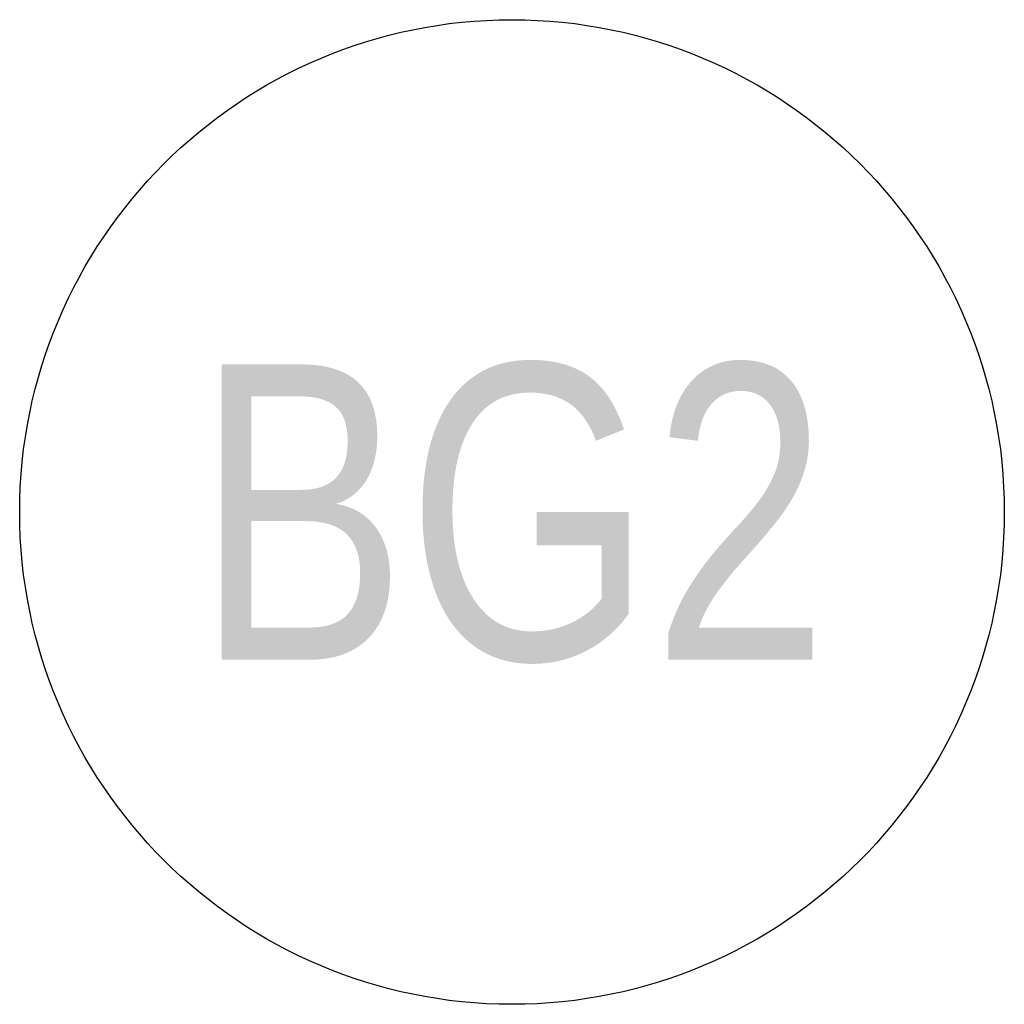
# Model space of a CAD drawing. Header units: centimetres. Extents: x 42630 to 130002, y 15 to 29179.
# Tile 69 of 175: x 50298 to 50348, y 5862 to 5912. Entities that reach past the tile are written whole.
import ezdxf
from ezdxf.enums import TextEntityAlignment as Align

# ---------------------------------------------------------------- set-up
doc = ezdxf.new("R2010")
doc.units = ezdxf.units.CM
doc.header["$LTSCALE"] = 0.01
doc.linetypes.add('Ciągłe', pattern=[0])
doc.layers.get('0').update_dxf_attribs({"color": 253})
doc.layers.add('CKOTOCZKI', color=253, linetype='Continuous')
doc.layers.add('CKOTOCZKI_OPIS', color=253, linetype='Ciągłe')
doc.styles.get("Standard").update_dxf_attribs({"font": 'ic-simplex.shx', "width": 0.8})

# ---------------------------------------------------------------- blocks, each defined once
blk = doc.blocks.new('CK_BUBBLE_1_0_0')
at = {"color": 0, "linetype": 'ByBlock', "lineweight": -2, "ltscale": 2}
blk.add_circle((0, 0), 1, dxfattribs=at)
at = {"color": 0, "linetype": 'ByBlock', "lineweight": -2, "ltscale": 2, "width": 0.8}
blk.add_attdef('NUM1', text='', height=15, rotation=90, dxfattribs=at).set_placement((6915.9905, -4954.5235), align=Align.MIDDLE_CENTER)

msp = doc.modelspace()

# ---------------------------------------------------------------- block references
at = {"layer": 'CKOTOCZKI', "ltscale": 2}
ref = msp.add_blockref('CK_BUBBLE_1_0_0', (50322.82, 5886.89), dxfattribs=dict(at, xscale=25, yscale=25, zscale=25, rotation=360))
ref.add_attrib('NUM1', 'BG2', dxfattribs={"layer": 'CKOTOCZKI_OPIS', "ltscale": 2, "height": 15, "width": 0.8}).set_placement((50322.82, 5886.89), align=Align.MIDDLE_CENTER)

doc.saveas('drawing.dxf')
